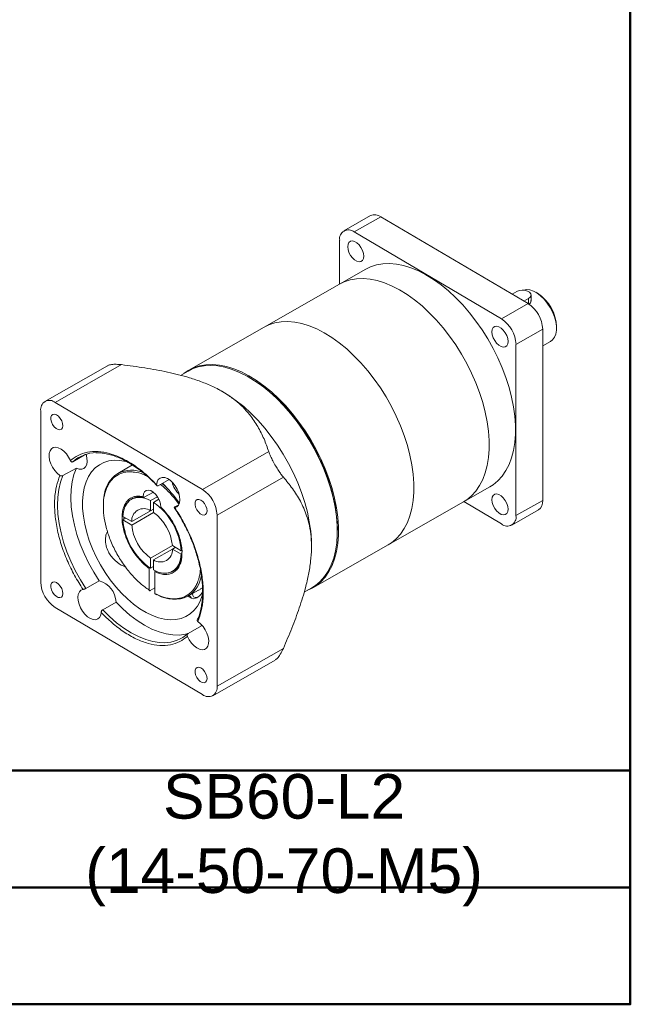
# Model space of a CAD drawing. Header units: millimetres. Extents: x 3192 to 3592, y 771 to 1052.
# Tile 4 of 5: x 3533 to 3592, y 771 to 866. Entities that reach past the tile are written whole.
import ezdxf

# ---------------------------------------------------------------- set-up
doc = ezdxf.new("R2010")
doc.units = ezdxf.units.MM
doc.layers.add('圖框', color=7, linetype='Continuous', lineweight=50)
doc.layers.add('產品', color=7, linetype='Continuous')
doc.styles.add('預設-ISO', font='arial.ttf')

# ---------------------------------------------------------------- blocks, each defined once
blk = doc.blocks.new('標題欄框 下標註')
at = {"layer": '圖框'}
blk.add_line((162.283, 81.91), (287.283, 81.91), dxfattribs=at)
for points in [[(2.283, 89.91), (287.283, 89.91), (287.283, 273.91), (2.283, 273.91)], [(287.283, 89.91), (2.283, 89.91), (2.283, 73.91), (287.283, 73.91)]]:
    blk.add_lwpolyline(points, close=True, dxfattribs=at)
blk = doc.blocks.new('A$C07101179')
at = {"color": 0, "linetype": 'Continuous', "lineweight": 15}
for p, q in [((222.76, 115.6), (216.34, 111.94)), ((218.82, 111.67), (225.24, 115.33)), ((260.64, 94.43), (225.24, 115.33)), ((218.82, 111.67), (254.22, 90.77)), ((215.31, 99.14), (215.31, 109.66)), ((221.61, 102.73), (215.26, 99.11)), ((215.26, 99.11), (197.15, 88.78)), ((257.94, 97.34), (256.8, 96.69)), ((262.84, 96.96), (262.47, 97.17)), ((259.61, 95.04), (260.74, 95.69)), ((260.74, 95.69), (260.74, 94.37)), ((261.34, 95.03), (261.34, 96.52)), ((260.64, 94.43), (254.22, 90.77)), ((197.15, 88.78), (179.03, 78.45)), ((264.14, 88.29), (257.72, 84.63)), ((264.14, 47.16), (264.14, 88.29)), ((267.46, 88.43), (267.46, 88.85)), ((264.14, 84.27), (266.02, 85.34)), ((257.72, 84.63), (257.72, 43.5)), ((159.45, 79.5), (144.45, 70.95)), ((162.87, 79.77), (146.93, 70.68)), ((178.87, 78.24), (177.01, 77.18)), ((186.49, 73.66), (186.25, 73.79)), ((143.43, 27.54), (143.43, 68.67)), ((146.93, 70.68), (182.33, 49.78)), ((151.11, 56.42), (154.3, 58.24)), ((198.27, 58.87), (182.33, 49.78)), ((151.99, 54.93), (148.78, 53.1)), ((165.5, 55.66), (161.99, 53.65)), ((174.28, 52.19), (171.65, 50.69)), ((201.78, 52.73), (185.83, 43.64)), ((245.08, 46.81), (251.43, 50.43)), ((165.73, 47.71), (165.25, 47.44)), ((168.33, 47.89), (170.51, 49.13)), ((169.84, 47.09), (171.51, 48.04)), ((171.85, 47.42), (170.54, 46.68)), ((170.54, 45.05), (165.3, 42.06)), ((169.84, 44.66), (169.84, 47.09)), ((169.84, 44.66), (170.54, 45.05)), ((170.54, 44.24), (170.54, 46.68)), ((172.33, 45.41), (173.41, 44.27)), ((175.69, 45.6), (176.61, 46.12)), ((226.97, 36.48), (245.08, 46.81)), ((254.22, 41.49), (245.15, 46.85)), ((264.14, 47.16), (257.72, 43.5)), ((163.2, 43.29), (165.3, 42.06)), ((163.2, 42.48), (163.9, 42.88)), ((163.41, 42.6), (163.4, 43.15)), ((165.3, 41.24), (170.55, 44.24)), ((185.83, 43.64), (185.83, 2.51)), ((256.7, 41.22), (263.11, 44.88)), ((165.3, 41.24), (163.2, 42.48)), ((175.09, 36.28), (169.84, 33.28)), ((175.09, 36.28), (177.18, 35.04)), ((175.79, 35.87), (175.09, 35.47)), ((208.85, 26.15), (226.97, 36.48)), ((169.84, 33.28), (169.84, 30.85)), ((170.54, 32.87), (175.09, 35.46)), ((175.09, 35.47), (177.18, 34.23)), ((177.18, 35.04), (177.38, 35.16)), ((177.3, 34.3), (177.18, 34.23)), ((208.51, 34.74), (208.53, 35.01)), ((169.49, 25.6), (169.49, 30.82)), ((170.54, 31.24), (169.84, 30.85)), ((170.54, 32.87), (170.54, 30.43)), ((170.89, 30), (170.89, 24.77)), ((175.36, 30.2), (175.07, 30.05)), ((175.14, 30.09), (175.62, 30.36)), ((154.28, 25.99), (157.49, 27.82)), ((170.89, 26.15), (169.71, 25.47)), ((206.76, 25.08), (208.59, 26.12)), ((170.96, 24.67), (171.09, 24.61)), ((171.09, 24.61), (171.36, 24.49)), ((178.83, 24.12), (181.34, 25.55)), ((178.87, 24.14), (179.7, 23.65)), ((180.95, 23.77), (181.3, 23.97)), ((182.33, 0.5), (146.93, 21.4)), ((161.53, 22.72), (158.32, 20.89)), ((178.86, 15.17), (182.07, 17)), ((182.07, 17), (181.93, 17.46)), ((201.78, 11.6), (185.83, 2.51)), ((184.81, 0.23), (199.81, 8.78))]:
    blk.add_line(p, q, dxfattribs=at)
at = {"color": 0, "linetype": 'Continuous', "lineweight": 15, "flags": 128}
for points in [[(221.1, 105.84), (221.02, 106.52), (220.79, 107.23), (220.43, 107.92), (219.97, 108.54), (219.45, 109.03), (218.9, 109.36), (218.37, 109.49), (217.91, 109.42), (217.55, 109.15), (217.32, 108.7), (217.24, 108.11), (217.32, 107.44), (217.55, 106.72), (217.91, 106.03), (218.37, 105.41), (218.9, 104.92), (219.45, 104.6), (219.97, 104.47), (220.43, 104.54), (220.79, 104.81), (221.02, 105.25), (221.1, 105.84)], [(251.43, 50.43), (252.22, 50.93), (253.37, 51.88), (254.4, 53.01), (255.3, 54.32), (256.06, 55.79), (256.67, 57.41), (257.13, 59.18), (257.44, 61.07), (257.6, 63.08), (257.6, 65.19), (257.44, 67.39), (257.13, 69.65), (256.67, 71.96), (256.06, 74.31), (255.3, 76.67), (254.4, 79.04), (253.37, 81.38), (252.22, 83.69), (250.95, 85.95), (249.57, 88.14), (248.1, 90.24), (246.54, 92.24), (244.91, 94.13), (243.21, 95.88), (241.47, 97.49), (239.69, 98.95), (237.88, 100.24), (236.07, 101.36), (234.25, 102.29), (232.46, 103.03), (230.69, 103.58), (228.97, 103.93), (227.31, 104.07), (225.71, 104.01), (224.19, 103.75), (222.76, 103.29), (221.61, 102.73)], [(245.08, 46.81), (245.87, 47.31), (247.03, 48.26), (248.05, 49.39), (248.95, 50.7), (249.71, 52.17), (250.32, 53.79), (250.78, 55.56), (251.1, 57.45), (251.25, 59.46), (251.25, 61.57), (251.1, 63.77), (250.78, 66.03), (250.32, 68.34), (249.71, 70.69), (248.95, 73.05), (248.05, 75.42), (247.03, 77.76), (245.87, 80.07), (244.6, 82.33), (243.23, 84.52), (241.75, 86.62), (240.19, 88.62), (238.56, 90.51), (236.86, 92.26), (235.12, 93.87), (233.34, 95.33), (231.53, 96.62), (229.72, 97.74), (227.91, 98.67), (226.11, 99.42), (224.35, 99.96), (222.62, 100.31), (220.96, 100.45), (219.36, 100.4), (217.84, 100.13), (216.42, 99.67), (215.26, 99.11)], [(215.26, 99.11), (216.42, 99.67), (217.84, 100.13), (219.36, 100.4), (220.96, 100.45), (222.62, 100.31), (224.35, 99.96), (226.11, 99.42), (227.91, 98.67), (229.72, 97.74), (231.53, 96.62), (233.34, 95.33), (235.12, 93.87), (236.86, 92.26), (238.56, 90.51), (240.19, 88.62), (241.75, 86.62), (243.23, 84.52), (244.6, 82.33), (245.87, 80.07), (247.03, 77.76), (248.05, 75.42), (248.95, 73.05), (249.71, 70.69), (250.32, 68.34), (250.78, 66.03), (251.1, 63.77), (251.25, 61.57), (251.25, 59.46), (251.1, 57.45), (250.78, 55.56), (250.32, 53.79), (249.71, 52.17), (248.95, 50.7), (248.05, 49.39), (247.03, 48.26), (245.87, 47.31), (245.08, 46.81)], [(260.74, 95.69), (261.15, 96.02), (261.33, 96.4), (261.28, 96.81), (260.99, 97.17), (260.5, 97.46), (259.88, 97.63), (259.18, 97.67), (258.51, 97.57), (257.94, 97.34)], [(266.02, 85.34), (266.52, 85.73), (266.97, 86.34), (267.28, 87.11), (267.44, 88.03), (267.44, 89.05), (267.28, 90.15), (266.97, 91.29), (266.52, 92.43), (265.94, 93.54), (265.25, 94.58), (264.48, 95.53), (263.64, 96.34), (262.77, 96.99), (261.89, 97.46), (261.03, 97.74), (260.23, 97.82), (259.49, 97.69), (259.46, 97.67)], [(197.15, 88.78), (198.3, 89.34), (199.73, 89.8), (201.25, 90.07), (202.84, 90.13), (204.51, 89.98), (206.23, 89.63), (208, 89.09), (209.79, 88.34), (211.6, 87.41), (213.42, 86.29), (215.22, 85), (217, 83.54), (218.75, 81.93), (220.44, 80.18), (222.08, 78.29), (223.64, 76.29), (225.11, 74.19), (226.49, 72), (227.76, 69.74), (228.91, 67.43), (229.94, 65.09), (230.84, 62.73), (231.59, 60.36), (232.21, 58.01), (232.67, 55.7), (232.98, 53.44), (233.14, 51.24), (233.14, 49.13), (232.98, 47.12), (232.67, 45.23), (232.21, 43.46), (231.59, 41.84), (230.84, 40.37), (229.94, 39.06), (228.91, 37.93), (227.76, 36.99), (226.97, 36.48)], [(226.97, 36.48), (227.76, 36.99), (228.91, 37.93), (229.94, 39.06), (230.84, 40.37), (231.59, 41.84), (232.21, 43.46), (232.67, 45.23), (232.98, 47.12), (233.14, 49.13), (233.14, 51.24), (232.98, 53.44), (232.67, 55.7), (232.21, 58.01), (231.59, 60.36), (230.84, 62.73), (229.94, 65.09), (228.91, 67.43), (227.76, 69.74), (226.49, 72), (225.11, 74.19), (223.64, 76.29), (222.08, 78.29), (220.44, 80.18), (218.75, 81.93), (217, 83.54), (215.22, 85), (213.42, 86.29), (211.6, 87.41), (209.79, 88.34), (208, 89.09), (206.23, 89.63), (204.51, 89.98), (202.84, 90.13), (201.25, 90.07), (199.73, 89.8), (198.3, 89.34), (197.15, 88.78)], [(255.8, 85.36), (255.72, 86.04), (255.49, 86.75), (255.13, 87.45), (254.67, 88.06), (254.14, 88.55), (253.59, 88.88), (253.07, 89.01), (252.61, 88.94), (252.25, 88.67), (252.02, 88.22), (251.94, 87.64), (252.02, 86.96), (252.25, 86.24), (252.61, 85.55), (253.07, 84.93), (253.59, 84.44), (254.14, 84.12), (254.67, 83.99), (255.13, 84.06), (255.49, 84.33), (255.72, 84.78), (255.8, 85.36)], [(177.87, 77.67), (178.86, 78.35), (180.19, 79.01), (181.61, 79.48), (183.13, 79.74), (184.73, 79.8), (186.39, 79.65), (188.12, 79.31), (189.88, 78.76), (191.68, 78.02), (193.49, 77.08), (195.3, 75.97), (197.11, 74.67), (198.89, 73.22), (200.63, 71.6), (202.33, 69.85), (203.96, 67.96), (205.52, 65.96), (207, 63.86), (208.37, 61.67), (209.64, 59.42), (210.8, 57.11), (211.82, 54.76), (212.72, 52.4), (213.48, 50.03), (214.09, 47.68), (214.55, 45.37), (214.87, 43.11), (215.02, 40.92), (215.02, 38.81), (214.87, 36.8), (214.55, 34.9), (214.09, 33.14), (213.48, 31.51), (212.72, 30.04), (211.82, 28.74), (210.8, 27.6), (209.64, 26.66), (208.37, 25.9), (207.59, 25.55)], [(178.87, 78.24), (179.85, 78.73), (181.26, 79.22), (182.76, 79.5), (184.34, 79.59), (186, 79.47), (187.7, 79.15), (189.46, 78.63), (191.25, 77.91), (193.05, 77), (194.86, 75.91), (196.66, 74.65), (198.44, 73.21), (200.18, 71.63), (201.88, 69.89), (203.52, 68.03), (205.08, 66.05), (206.56, 63.97), (207.94, 61.8), (209.22, 59.55), (210.39, 57.26), (211.43, 54.92), (212.34, 52.57), (213.11, 50.21), (213.74, 47.87), (214.22, 45.56), (214.55, 43.3), (214.73, 41.1), (214.75, 38.99), (214.61, 36.97), (214.32, 35.07), (213.88, 33.29), (213.28, 31.65), (212.55, 30.17), (211.67, 28.85), (210.66, 27.7), (209.53, 26.73), (208.59, 26.12)], [(186.49, 73.66), (186.84, 73.47), (188.65, 72.38), (190.45, 71.11), (192.23, 69.68), (193.98, 68.09), (195.68, 66.36), (197.31, 64.49), (198.88, 62.51), (200.35, 60.43), (201.74, 58.26), (203.02, 56.02), (204.18, 53.72), (205.23, 51.39), (206.14, 49.03), (206.91, 46.67), (207.54, 44.33), (208.02, 42.02), (208.35, 39.76), (208.52, 37.56), (208.54, 35.45), (208.53, 35.01)], [(146.26, 65.4), (146.65, 64.85), (147.1, 64.42), (147.58, 64.16), (148.02, 64.1), (148.39, 64.25), (148.63, 64.58), (148.73, 65.06), (148.67, 65.65), (148.46, 66.27), (148.12, 66.86), (147.7, 67.36), (147.22, 67.7), (146.75, 67.87), (146.35, 67.82), (146.04, 67.58), (145.86, 67.17), (145.84, 66.63), (145.98, 66.02), (146.26, 65.4)], [(148.04, 53.12), (147.39, 53.66), (146.78, 54.33), (146.26, 55.12), (145.85, 55.97), (145.57, 56.84), (145.44, 57.68), (145.47, 58.43), (145.66, 59.06), (145.99, 59.54), (146.45, 59.83), (147.02, 59.91), (147.65, 59.79), (148.31, 59.48), (148.97, 58.98), (149.59, 58.32), (150.13, 57.55), (150.56, 56.71)], [(154.32, 58.25), (154.55, 57.36), (154.61, 56.53), (154.5, 55.81), (154.23, 55.23), (153.82, 54.84), (153.29, 54.65), (152.66, 54.68), (151.99, 54.93)], [(157.79, 31.67), (156.77, 33.58), (155.88, 35.53), (155.11, 37.5), (154.49, 39.47), (154.01, 41.43), (153.68, 43.34), (153.51, 45.19), (153.49, 46.97), (153.62, 48.64), (153.91, 50.2), (154.36, 51.62), (154.94, 52.89), (155.67, 54.01), (156.54, 54.95), (157.52, 55.7), (158.62, 56.27), (159.82, 56.63), (161.11, 56.8), (162.48, 56.76), (163.9, 56.52), (164.33, 56.41)], [(157.49, 27.82), (156.16, 29.93), (154.94, 32.12), (153.86, 34.37), (152.92, 36.65), (152.14, 38.94), (151.52, 41.22), (151.06, 43.46), (150.78, 45.64), (150.67, 47.74), (150.74, 49.74), (150.99, 51.62), (151.4, 53.35), (151.99, 54.93)], [(154.28, 25.99), (152.95, 28.1), (151.73, 30.29), (150.65, 32.54), (149.71, 34.82), (148.93, 37.11), (148.31, 39.39), (147.85, 41.63), (147.57, 43.81), (147.46, 45.91), (147.53, 47.91), (147.78, 49.79), (148.19, 51.52), (148.78, 53.1)], [(171.3, 50.93), (171.42, 51.61), (171.7, 52.16), (172.11, 52.52), (172.63, 52.69), (173.24, 52.66), (173.89, 52.42), (174.56, 51.99), (175.2, 51.39), (175.77, 50.67), (176.26, 49.85), (176.62, 48.98), (176.83, 48.12), (176.9, 47.31), (176.8, 46.6), (176.55, 46.03), (176.16, 45.63), (175.66, 45.42)], [(172.58, 51.22), (173.1, 50.78), (173.63, 50.31)], [(163.2, 43.29), (163.35, 44.52), (163.68, 45.6), (164.19, 46.49), (164.86, 47.17), (165.66, 47.64), (166.59, 47.86), (167.62, 47.84), (168.71, 47.58), (169.84, 47.09)], [(172.29, 45.55), (172.23, 46.3), (172, 47.1), (171.6, 47.88), (171.09, 48.59), (170.5, 49.14), (169.88, 49.51), (169.29, 49.65), (168.78, 49.55), (168.39, 49.23), (168.15, 48.71), (168.09, 48.03)], [(180.95, 44.92), (181.34, 44.37), (181.8, 43.94), (182.28, 43.69), (182.72, 43.62), (183.08, 43.77), (183.33, 44.1), (183.43, 44.58), (183.37, 45.17), (183.16, 45.79), (182.82, 46.38), (182.39, 46.88), (181.92, 47.23), (181.45, 47.39), (181.04, 47.35), (180.73, 47.11), (180.56, 46.69), (180.54, 46.15), (180.68, 45.54), (180.95, 44.92)], [(255.8, 45.04), (255.72, 45.72), (255.49, 46.43), (255.13, 47.13), (254.67, 47.75), (254.14, 48.24), (253.59, 48.56), (253.07, 48.69), (252.61, 48.62), (252.25, 48.35), (252.02, 47.9), (251.94, 47.32), (252.02, 46.64), (252.25, 45.93), (252.61, 45.23), (253.07, 44.62), (253.59, 44.13), (254.14, 43.8), (254.67, 43.67), (255.13, 43.74), (255.49, 44.01), (255.72, 44.46), (255.8, 45.04)], [(177.18, 34.23), (177.03, 33), (176.7, 31.93), (176.19, 31.03), (175.53, 30.35), (174.72, 29.89), (173.79, 29.66), (172.77, 29.68), (171.68, 29.94), (170.54, 30.43)], [(182.42, 24.82), (182.28, 24.32), (181.76, 22.97), (181.1, 21.77), (180.3, 20.75), (179.38, 19.9), (178.33, 19.24), (177.18, 18.77), (175.94, 18.5), (174.61, 18.44), (173.21, 18.58), (171.76, 18.92), (170.27, 19.46), (168.76, 20.19), (167.25, 21.11), (165.74, 22.2), (164.26, 23.46), (162.83, 24.87), (161.45, 26.41), (160.14, 28.07), (158.91, 29.83), (157.79, 31.67)], [(146.26, 25.08), (146.65, 24.53), (147.1, 24.11), (147.58, 23.85), (148.02, 23.79), (148.39, 23.93), (148.63, 24.26), (148.73, 24.75), (148.67, 25.33), (148.46, 25.95), (148.12, 26.54), (147.7, 27.04), (147.22, 27.39), (146.75, 27.55), (146.35, 27.51), (146.04, 27.27), (145.86, 26.85), (145.84, 26.31), (145.98, 25.7), (146.26, 25.08)], [(157.96, 20.25), (157.84, 19.56), (157.56, 19.02), (157.15, 18.66), (156.63, 18.49), (156.02, 18.52), (155.37, 18.76), (154.7, 19.19), (154.06, 19.78), (153.49, 20.51), (153, 21.33), (152.64, 22.2), (152.43, 23.06), (152.36, 23.86), (152.46, 24.57), (152.71, 25.15), (153.1, 25.55), (153.6, 25.76)], [(180.95, 23.77), (180.66, 23.63), (180.12, 23.53), (179.67, 23.67), (179.36, 24.03), (179.24, 24.35)], [(182.35, 25.13), (182.02, 24.61), (181.55, 24.14), (181.05, 23.85), (180.58, 23.79), (180.2, 23.95), (179.97, 24.33), (179.91, 24.73)], [(178.88, 15.18), (178.28, 15.02), (176.79, 14.8), (175.22, 14.82), (173.57, 15.07), (171.88, 15.54), (170.14, 16.24), (168.39, 17.15), (166.63, 18.26), (164.89, 19.57), (163.19, 21.07), (161.53, 22.72)], [(173.18, 12.96), (172.01, 12.99), (170.36, 13.24), (168.67, 13.71), (166.93, 14.41), (165.18, 15.32), (163.42, 16.43), (161.68, 17.74), (159.98, 19.24), (158.32, 20.89)], [(181.22, 18.05), (181.87, 17.52), (182.48, 16.84), (183, 16.06), (183.41, 15.21), (183.69, 14.34), (183.82, 13.5), (183.79, 12.75), (183.6, 12.12), (183.26, 11.64), (182.8, 11.35), (182.24, 11.27), (181.61, 11.38), (180.95, 11.7), (180.29, 12.2), (179.67, 12.86), (179.13, 13.63), (178.7, 14.47)], [(180.95, 4.61), (181.34, 4.05), (181.8, 3.63), (182.28, 3.37), (182.72, 3.31), (183.08, 3.45), (183.33, 3.78), (183.43, 4.27), (183.37, 4.85), (183.16, 5.47), (182.82, 6.06), (182.39, 6.56), (181.92, 6.91), (181.45, 7.07), (181.04, 7.03), (180.73, 6.79), (180.56, 6.37), (180.54, 5.83), (180.68, 5.22), (180.95, 4.61)]]:
    blk.add_lwpolyline(points, dxfattribs=at)
at = {"color": 0, "linetype": 'Continuous', "lineweight": 15}
for centre, radius, start, end in [((223.77, 113.32), 2.49, 53.692, 113.8239), ((217.44, 110.02), 2.15, 50.0062, 189.5138), ((257.47, 88.53), 10, 1.8071, 57.0632), ((256.39, 87.94), 7.76, 2.6059, 56.8209), ((249.97, 84.28), 7.76, 2.6059, 56.8209), ((145.55, 69.03), 2.15, 50.0062, 189.5138), ((156.89, 49.97), 8.66, 90.6349, 131.857), ((165.92, 47.5), 7.3, 122.5819, 176.5675), ((165.24, 47.01), 7.4, 67.2344, 116.1075), ((149.96, 27.78), 32.68, 34.9054, 45.9743), ((181.51, 53.28), 6.72, 194.5577, 224.824), ((178.08, 43.29), 7.76, 2.6059, 56.8209), ((167.27, 44.28), 3.75, 76.8073, 123.8044), ((168.19, 42.27), 2.9, 55.2525, 184.2675), ((161.56, 33.84), 15.67, 4.4021, 55.0247), ((261.72, 46.88), 2.44, 304.8802, 6.4734), ((164.04, 35.25), 11.09, 5.3071, 54.1197), ((255.6, 43.14), 2.15, 230.0062, 9.5138), ((178.82, 43.68), 15.67, 184.4021, 235.0247), ((176.34, 42.27), 11.09, 185.3071, 234.1197), ((172.2, 35.25), 2.9, 235.2525, 4.2675), ((173.63, 33.19), 3.46, 300.0601, 322.703), ((174.85, 30.24), 7.31, 302.962, 352.3363), ((151.18, 27.89), 7.76, 182.6059, 236.8209), ((156.1, 22.56), 5.44, 1.7159, 75.1095), ((175.49, 31.4), 8.01, 240.2569, 294.6144), ((173.08, 21.62), 8.66, 270.6349, 311.857), ((183.71, 2.15), 2.15, 230.0062, 9.5138)]:
    blk.add_arc(centre, radius, start, end, dxfattribs=at)
for points, knots in [([(261.32, 95.18), (261.32, 95.08), (261.32, 94.82), (261.1, 94.48), (260.85, 94.3), (260.74, 94.23)], [0, 0, 0, 0, 0.27084, 0.701491, 1, 1, 1, 1]), ([(159.47, 79.47), (159.51, 79.5), (159.7, 79.68), (160.45, 79.82), (161.57, 79.89), (162.43, 79.81), (162.87, 79.77)], [0, 0, 0, 0, 0.070875, 0.371314, 0.679542, 1, 1, 1, 1]), ([(162.87, 79.77), (164.74, 79.52), (168.48, 79.03), (173.96, 78.02), (178.58, 76.86), (182.29, 75.61), (185.18, 74.38), (187.8, 72.96), (190.08, 71.36), (192.05, 69.62), (193.97, 67.48), (195.7, 64.9), (197.19, 61.92), (197.91, 59.89), (198.27, 58.87)], [0, 0, 0, 0, 0.105029, 0.210126, 0.314808, 0.380047, 0.445443, 0.510587, 0.575853, 0.641366, 0.706739, 0.804313, 0.902185, 1, 1, 1, 1]), ([(214.76, 40), (214.76, 40), (214.8, 40.82), (214.67, 42.56), (214.36, 45.2), (213.82, 47.9), (213.01, 50.88), (211.88, 54.11), (210.4, 57.5), (208.7, 60.74), (206.78, 63.86), (204.61, 66.85), (202.41, 69.46), (200.25, 71.68), (198.2, 73.5), (196.39, 74.93), (195.27, 75.64), (194.86, 75.9)], [0, 0, 0, 0, 0.000426, 0.067985, 0.135555, 0.201706, 0.267868, 0.352487, 0.434799, 0.514641, 0.594473, 0.676785, 0.761414, 0.827565, 0.893727, 0.961285, 1, 1, 1, 1]), ([(171.3, 50.93), (170.43, 51.79), (168.67, 53.55), (165.84, 55.69), (162.91, 57.38), (159.98, 58.49), (157.18, 58.97), (154.63, 58.81), (152.38, 58.09), (151.16, 57.16), (150.56, 56.71)], [0, 0, 0, 0, 0.119307, 0.243364, 0.370802, 0.5, 0.629198, 0.756636, 0.880693, 1, 1, 1, 1]), ([(156.65, 58.57), (156.83, 58.58), (157.43, 58.61), (158.5, 58.49), (159.85, 58.23), (161.24, 57.81), (162.65, 57.24), (164.08, 56.52), (165.52, 55.67), (166.95, 54.69), (168.36, 53.58), (169.74, 52.35), (170.74, 51.38), (171.27, 50.8), (171.36, 50.7)], [0, 0, 0, 0, 0.041713, 0.136924, 0.231608, 0.325938, 0.42004, 0.513979, 0.607768, 0.701385, 0.79475, 0.887701, 0.979932, 1, 1, 1, 1]), ([(198.27, 58.87), (198.4, 58.52), (198.64, 57.88), (199.24, 56.65), (199.91, 55.44), (200.59, 54.33), (201.23, 53.4), (201.59, 52.96), (201.78, 52.73)], [0, 0, 0, 0, 0.199962, 0.367332, 0.535496, 0.685697, 0.839791, 1, 1, 1, 1]), ([(150.56, 56.71), (150.59, 56.65), (150.65, 56.55), (150.78, 56.43), (150.92, 56.37), (151.03, 56.38), (151.09, 56.41), (151.11, 56.42)], [0, 0, 0, 0, 0.231234, 0.462392, 0.693557, 0.909573, 1, 1, 1, 1]), ([(148.04, 53.12), (147.74, 52.3), (147.12, 50.61), (146.72, 47.56), (146.75, 44.14), (147.28, 40.43), (148.29, 36.58), (149.72, 32.77), (151.49, 29.11), (152.9, 26.86), (153.6, 25.76)], [0, 0, 0, 0, 0.119307, 0.243364, 0.370802, 0.5, 0.629198, 0.756636, 0.880693, 1, 1, 1, 1]), ([(148.78, 53.1), (148.74, 53.08), (148.66, 53.05), (148.5, 53.02), (148.33, 53.02), (148.17, 53.05), (148.08, 53.1), (148.04, 53.12)], [0, 0, 0, 0, 0.192687, 0.385003, 0.586929, 0.807462, 1, 1, 1, 1]), ([(158.8, 48.52), (158.98, 49.18), (159.26, 50.22), (159.9, 51.36), (160.71, 52.43), (161.73, 53.23), (162.92, 53.74), (163.87, 53.97), (164.89, 54.04), (166.27, 53.94), (167.69, 53.62), (168.77, 53.07), (169.1, 52.89)], [0, 0, 0, 0, 0.13958, 0.218707, 0.297859, 0.459159, 0.5399, 0.620665, 0.699792, 0.778944, 0.930964, 1, 1, 1, 1]), ([(201.78, 52.73), (202.52, 51.84), (204, 50.06), (205.92, 47.01), (207.26, 43.99), (208.07, 41.07), (208.48, 38.42), (208.59, 35.58), (208.38, 32.54), (207.88, 29.4), (207, 25.65), (205.66, 21.32), (203.85, 16.44), (202.47, 13.21), (201.78, 11.6)], [0, 0, 0, 0, 0.105029, 0.210126, 0.314808, 0.380047, 0.445443, 0.510587, 0.575853, 0.641366, 0.706739, 0.804313, 0.902185, 1, 1, 1, 1]), ([(171.65, 50.69), (171.61, 50.67), (171.54, 50.64), (171.44, 50.65), (171.35, 50.71), (171.3, 50.8), (171.3, 50.89), (171.3, 50.93)], [0, 0, 0, 0, 0.192687, 0.385003, 0.586929, 0.807462, 1, 1, 1, 1]), ([(172.17, 50.99), (172.21, 50.96), (172.99, 50.42), (174.12, 49.31), (175.49, 47.78), (176.24, 46.9), (176.58, 46.37), (176.63, 46.3)], [0, 0, 0, 0, 0.0242208, 0.4848843, 0.7246599, 0.9645126, 1, 1, 1, 1]), ([(169.49, 25.6), (168.79, 26.1), (167.36, 27.14), (165.62, 28.89), (164.27, 30.49), (162.97, 32.26), (161.79, 34.18), (160.78, 36.18), (160.13, 37.71), (159.58, 39.23), (159.01, 41.2), (158.55, 43.54), (158.45, 46.09), (158.55, 47.76), (158.78, 48.47), (158.8, 48.52)], [0, 0, 0, 0, 0.103632, 0.213229, 0.270274, 0.327338, 0.443625, 0.501834, 0.560062, 0.617107, 0.674171, 0.783768, 0.8874, 0.991032, 1, 1, 1, 1]), ([(168.09, 48.03), (167.72, 48.09), (166.97, 48.23), (165.92, 48.09), (164.96, 47.7), (164.15, 47.01), (163.54, 46.06), (163.14, 44.9), (162.96, 43.59), (162.98, 42.19), (163.19, 40.69), (163.61, 39.1), (164.23, 37.45), (164.8, 36.38), (165.09, 35.84)], [0, 0, 0, 0, 0.079011, 0.161617, 0.246807, 0.333348, 0.41989, 0.50508, 0.587686, 0.666697, 0.745708, 0.828314, 0.913503, 1, 1, 1, 1]), ([(168.33, 47.89), (168.3, 47.88), (168.26, 47.86), (168.19, 47.87), (168.13, 47.9), (168.1, 47.96), (168.09, 48.01), (168.09, 48.03)], [0, 0, 0, 0, 0.210219, 0.420432, 0.631217, 0.844161, 1, 1, 1, 1]), ([(172.29, 45.55), (172.29, 45.52), (172.3, 45.47), (172.32, 45.43), (172.34, 45.42), (172.34, 45.42)], [0, 0, 0, 0, 0.449308, 0.898974, 1, 1, 1, 1]), ([(173.43, 44.34), (173.42, 44.36), (173.07, 44.82), (172.67, 45.19), (172.29, 45.55)], [0, 0, 0, 0, 0.042283, 1, 1, 1, 1]), ([(175.66, 45.42), (175.63, 45.42), (175.56, 45.41), (175.53, 45.44), (175.55, 45.5), (175.62, 45.56), (175.67, 45.59), (175.69, 45.6)], [0, 0, 0, 0, 0.231234, 0.462392, 0.693557, 0.909573, 1, 1, 1, 1]), ([(175.54, 45.44), (175.75, 45.11), (176.33, 44.24), (176.86, 43.33), (177.2, 42.76)], [0, 0, 0, 0, 0.368469, 1, 1, 1, 1]), ([(181.22, 18.05), (181.52, 18.88), (182.14, 20.56), (182.54, 23.62), (182.5, 27.04), (181.97, 30.75), (180.97, 34.6), (179.54, 38.41), (177.77, 42.07), (176.36, 44.32), (175.66, 45.42)], [0, 0, 0, 0, 0.119307, 0.243364, 0.370802, 0.5, 0.629198, 0.756636, 0.880693, 1, 1, 1, 1]), ([(177.39, 34.59), (177.4, 34.74), (177.41, 35.36), (177.24, 36.57), (176.85, 38.2), (176.23, 39.88), (175.42, 41.52), (174.49, 43.04), (173.77, 43.92), (173.43, 44.34)], [0, 0, 0, 0, 0.049722, 0.205107, 0.365352, 0.528142, 0.690931, 0.851176, 1, 1, 1, 1]), ([(177.2, 42.76), (177.57, 42.08), (178.09, 41.14), (178.79, 39.71), (179.34, 38.49), (179.95, 37.03), (180.51, 35.5), (181.02, 33.9), (181.47, 32.26), (181.83, 30.61), (182.11, 28.97), (182.29, 27.35), (182.37, 25.76), (182.36, 24.23), (182.24, 22.76), (182.02, 21.36), (181.7, 20.04), (181.38, 19.04), (181.13, 18.52), (181.06, 18.37)], [0, 0, 0, 0, 0.078303, 0.109671, 0.161669, 0.215406, 0.272795, 0.332391, 0.393607, 0.455977, 0.519175, 0.58297, 0.647202, 0.711768, 0.776617, 0.841751, 0.907223, 0.973157, 1, 1, 1, 1]), ([(159.48, 39.64), (159.42, 39.55), (159.15, 39.11), (158.96, 38.07), (159, 36.6), (159.45, 35.21), (160.12, 34.03), (161.14, 32.78), (162.37, 31.73), (163.43, 31.34), (163.75, 31.22)], [0, 0, 0, 0, 0.033119, 0.156084, 0.290112, 0.443982, 0.55725, 0.670622, 0.89943, 1, 1, 1, 1]), ([(165.09, 35.84), (165.09, 35.83), (165.37, 35.29), (166.07, 34.28), (167.15, 32.9), (168.31, 31.72), (169.1, 31.12), (169.49, 30.82)], [0, 0, 0, 0, 0.000136, 0.259715, 0.515236, 0.763009, 1, 1, 1, 1]), ([(170.89, 30), (171.28, 29.83), (172.08, 29.5), (173.23, 29.31), (174.33, 29.39), (175.32, 29.77), (176.15, 30.42), (176.78, 31.33), (177.19, 32.43), (177.4, 33.52), (177.39, 34.29), (177.39, 34.59)], [0, 0, 0, 0, 0.109849, 0.224695, 0.343132, 0.46345, 0.583769, 0.702206, 0.817052, 0.926901, 1, 1, 1, 1]), ([(177.33, 34.72), (177.32, 34.32), (177.31, 33.71), (177.2, 33.19), (177.16, 33.01)], [0, 0, 0, 0, 0.644352, 1, 1, 1, 1]), ([(169.49, 30.82), (169.49, 30.85), (169.5, 30.91), (169.53, 31), (169.56, 31.05), (169.58, 31.06)], [0, 0, 0, 0, 0.3724673, 0.7449608, 1, 1, 1, 1]), ([(177.16, 33.01), (177.13, 32.88), (177.05, 32.4), (176.79, 31.74), (176.49, 31.32), (176.35, 31.13)], [0, 0, 0, 0, 0.164455, 0.638975, 1, 1, 1, 1]), ([(181.81, 30.65), (181.8, 30.39), (181.76, 29.3), (181.37, 28), (180.81, 26.7), (180.07, 25.53), (179.13, 24.62), (178.01, 23.99), (177.09, 23.67), (176.11, 23.51), (174.77, 23.49), (173.03, 23.79), (171.59, 24.45), (170.89, 24.77)], [0, 0, 0, 0, 0.040283, 0.174484, 0.244335, 0.314209, 0.456602, 0.527879, 0.599177, 0.669029, 0.738903, 0.873104, 1, 1, 1, 1]), ([(171, 30.26), (170.99, 30.26), (170.96, 30.22), (170.92, 30.15), (170.9, 30.06), (170.89, 30.02), (170.89, 30)], [0, 0, 0, 0, 0.124879, 0.451332, 0.779331, 1, 1, 1, 1]), ([(181.34, 25.55), (181.38, 25.57), (181.59, 25.69), (181.95, 25.9), (182.23, 26.07), (182.34, 26.13)], [0, 0, 0, 0, 0.126487, 0.690849, 1, 1, 1, 1]), ([(153.6, 25.76), (153.64, 25.76), (153.72, 25.78), (153.89, 25.83), (154.07, 25.89), (154.2, 25.94), (154.26, 25.98), (154.28, 25.99)], [0, 0, 0, 0, 0.231234, 0.462392, 0.693557, 0.909573, 1, 1, 1, 1]), ([(169.71, 25.47), (169.68, 25.46), (169.63, 25.44), (169.57, 25.45), (169.52, 25.48), (169.5, 25.53), (169.49, 25.58), (169.49, 25.6)], [0, 0, 0, 0, 0.214215, 0.428438, 0.642822, 0.857565, 1, 1, 1, 1]), ([(170.89, 24.77), (170.9, 24.74), (170.9, 24.69), (170.94, 24.64), (170.99, 24.61), (171.04, 24.62), (171.06, 24.63)], [0, 0, 0, 0, 0.25199, 0.503984, 0.755776, 1, 1, 1, 1]), ([(158.32, 20.89), (158.28, 20.87), (158.21, 20.82), (158.11, 20.69), (158.03, 20.54), (157.98, 20.39), (157.97, 20.29), (157.96, 20.25)], [0, 0, 0, 0, 0.192687, 0.385003, 0.586929, 0.807462, 1, 1, 1, 1]), ([(157.96, 20.25), (158.83, 19.39), (160.59, 17.63), (163.42, 15.49), (166.35, 13.8), (169.28, 12.69), (172.07, 12.21), (174.63, 12.37), (176.88, 13.09), (178.1, 14.01), (178.7, 14.47)], [0, 0, 0, 0, 0.119307, 0.243364, 0.370802, 0.5, 0.629198, 0.756636, 0.880693, 1, 1, 1, 1]), ([(181.08, 18.36), (181.07, 18.35), (181.05, 18.31), (181.06, 18.23), (181.11, 18.14), (181.18, 18.08), (181.22, 18.05)], [0, 0, 0, 0, 0.117101, 0.406989, 0.723589, 1, 1, 1, 1]), ([(178.7, 14.47), (178.68, 14.53), (178.64, 14.65), (178.65, 14.84), (178.7, 15.01), (178.79, 15.12), (178.85, 15.15), (178.86, 15.17)], [0, 0, 0, 0, 0.231234, 0.462392, 0.693557, 0.909573, 1, 1, 1, 1]), ([(201.78, 11.6), (201.54, 11.11), (201.11, 10.2), (200.4, 9.21), (199.97, 8.93), (199.79, 8.81)], [0, 0, 0, 0, 0.399873, 0.734572, 1, 1, 1, 1])]:
    blk.add_open_spline(points, degree=3, knots=knots, dxfattribs=at)

msp = doc.modelspace()

# ---------------------------------------------------------------- block references
at = {"layer": '圖框', "xscale": 1.403916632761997, "yscale": 1.403916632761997, "zscale": 1.403916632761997}
msp.add_blockref('標題欄框 下標註', (3188.62, 667.248), dxfattribs=at)
at = {"layer": '產品', "xscale": 0.4, "yscale": 0.4, "zscale": 0.4}
msp.add_blockref('A$C07101179', (3477.856, 800.584), dxfattribs=at)

# ---------------------------------------------------------------- texts
at = {"layer": '圖框', "insert": (3558.636, 786.782), "char_height": 4.285, "width": 63.05292, "attachment_point": 5, "style": '預設-ISO'}
msp.add_mtext('SB60-L2\\P(14-50-70-M5)', dxfattribs=at)

doc.saveas('drawing.dxf')
